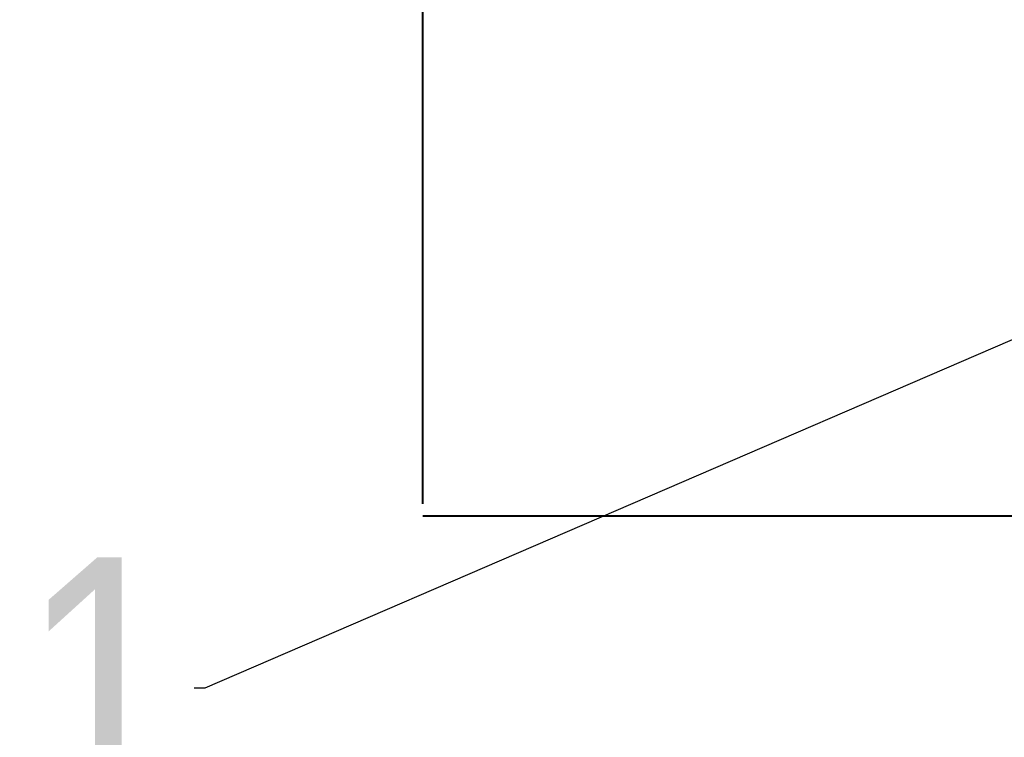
# Model space of a CAD drawing. Extents: x 34439 to 126910, y -74890 to 17912.
# Tile 98 of 144: x 121071 to 121448, y -57047 to -56773. Entities that reach past the tile are written whole.
import ezdxf
from ezdxf.lldxf.tags import DXFTag

# ---------------------------------------------------------------- set-up
doc = ezdxf.new("R2010")
doc.units = 0
doc.header["$MEASUREMENT"] = 0
doc.layers.add('WYMIARY-I-OPISY', color=3, linetype='Continuous', lineweight=9)
doc.styles.get("Standard").update_dxf_attribs({"font": 'ARIALN.TTF'})
tags = doc.linetypes.add('HIDDEN', pattern=[0.375, 0.25, -0.125]).pattern_tags.tags
tags[6:7] = [DXFTag(74, 4), DXFTag(75, 0), DXFTag(340, '0'), DXFTag(46, 1.0), DXFTag(50, 0.0), DXFTag(44, 0.0), DXFTag(45, 0.0)]
tags[4:5] = [DXFTag(74, 4), DXFTag(75, 0), DXFTag(340, '0'), DXFTag(46, 1.0), DXFTag(50, 0.0), DXFTag(44, 0.0), DXFTag(45, 0.0)]
doc.dimstyles.new('zewn', dxfattribs={"dimtxt": 10, "dimasz": 7, "dimexe": 1.25, "dimexo": 10, "dimgap": 3, "dimtad": 1, "dimdec": 0, "dimtxsty": 'Standard', "dimblk": 'ARCHTICK', "dimcen": 10, "dimadec": 0, "dimazin": 0, "dimtfac": 1, "dimtdec": 0, "dimtmove": 0, "dimatfit": 3, "dimfxl": 1, "dimarcsym": 0})

# ---------------------------------------------------------------- blocks, each defined once
blk = doc.blocks.new('_ArchTick')
at = {"color": 0, "linetype": 'ByBlock', "const_width": 0.15}
blk.add_lwpolyline([(-0.5, -0.5), (0.5, 0.5)], dxfattribs=at)

msp = doc.modelspace()

# ---------------------------------------------------------------- linework, layer by layer
at = {"layer": 'WYMIARY-I-OPISY', "linetype": 'HIDDEN', "lineweight": 40, "ltscale": 10}
for p, q in [((121225.45, -56957.5), (121225.45, -56507.5)), ((121825.45, -56962.28), (121225.45, -56962.28))]:
    msp.add_line(p, q, dxfattribs=at)

# ---------------------------------------------------------------- texts
at = {"layer": 'WYMIARY-I-OPISY', "insert": (121135.1, -57077.97), "char_height": 100, "attachment_point": 9}
msp.add_mtext('1', dxfattribs=at)

# ---------------------------------------------------------------- leaders
at = {"layer": 'WYMIARY-I-OPISY', "annotation_type": 0, "has_hookline": 1, "hookline_direction": 1, "text_width": 30.22}
msp.add_leader([(121525.93, -56862.42), (121142.1, -57027.97), (121138.1, -57027.97)], dimstyle='zewn', override={"dimasz": 4, "dimtad": 0, "dimldrblk": 'DotSmall'}, dxfattribs=at)

doc.saveas('drawing.dxf')
